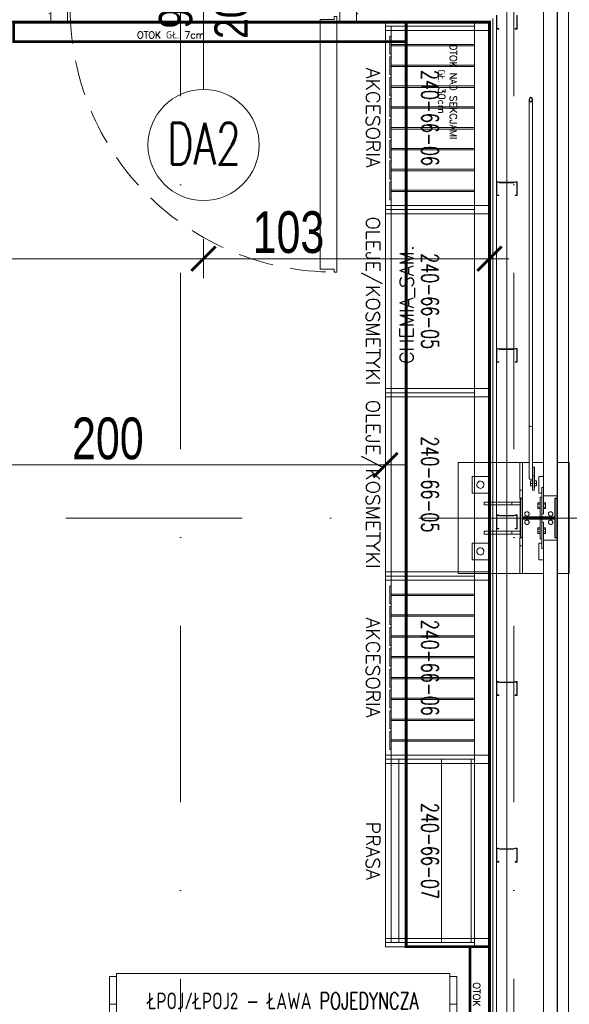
# Model space of a CAD drawing. Header units: millimetres. Extents: x -13532 to 2392, y -5241 to 5322.
# Tile 198 of 256: x -10502 to -10304, y 1663 to 2017. Entities that reach past the tile are written whole.
import ezdxf
from ezdxf.enums import TextEntityAlignment as Align

# ---------------------------------------------------------------- set-up
doc = ezdxf.new("R2010")
doc.units = ezdxf.units.MM
doc.linetypes.add('DASHED', pattern=[19.05, 12.7, -6.35])
doc.linetypes.add('KRESKAKROPKA2', pattern=[12.7, 6.35, -3.175, 0, -3.175])
doc.layers.get('0').update_dxf_attribs({"lineweight": 9, "true_color": 0x939393})
doc.layers.get('Defpoints').update_dxf_attribs({"true_color": 0xdae6d4})
for name, color, linetype, lineweight in [('! stolarka nowa', 5, 'Continuous', 13), ('cz-gr', 122, 'Continuous', 30), ('cz-sr', 150, 'Continuous', 15), ('GK - ŚRODEK - AGP1', 32, 'Continuous', 5), ('TS_INNE_OBIEKTY', 204, 'Continuous', 30)]:
    doc.layers.add(name, color=color, linetype=linetype, lineweight=lineweight)
for name, color, linetype, lineweight, true_color in [('a___wymiary', 7, 'Continuous', 5, 0x666666), ('batting - AGP1', 7, 'Continuous', 5, 0xadadad), ('drzwi - AGP1', 7, 'Continuous', 13, 0x7f7f7f), ('KONSTRUKCJA - CIE - AGP1', 7, 'Continuous', 5, 0xbfbfbf), ('Meble - AGP1', 7, 'Continuous', 15, 0x999999), ('MEBLE PKN', 7, 'Continuous', 9, 0xa0a0a0), ('OPIS - AGP1', 7, 'Continuous', 0, 0x7f7f7f), ('OPISY - AGP1', 7, 'Continuous', 5, 0x000000), ('OSI', 7, 'KRESKAKROPKA2', 5, 0x7f7f7f), ('profil - AGP1', 7, 'Continuous', 5, 0x3f3f3f), ('wymiary', 7, 'Continuous', 5, 0x7f7f7f), ('WYMIARY - AGP1', 7, 'Continuous', 5, 0x716d5a), ('zigzag - AGP1', 7, 'Continuous', 9, 0xa5a5a5)]:
    doc.layers.add(name, color=color, linetype=linetype, lineweight=lineweight, true_color=true_color)
doc.styles.add('ARIAL', font='arial.ttf', dxfattribs={"width": 0.8})
doc.styles.add('ARIAL NARROW', font='ARIALN.TTF', dxfattribs={"width": 0.9})
doc.styles.add('JACEK_07', font='simplex.shx', dxfattribs={"width": 0.7})
doc.styles.add('RomanS', font='simplex.shx')
doc.styles.add('ROMANS15', font='simplex.shx', dxfattribs={"width": 0.9, "height": 15})
doc.linetypes.add('BATTING', pattern='A,0.0001,-0.1,[134,ltypeshp.shx,S=0.1,R=0,X=-0.1,Y=0],-0.2,[134,ltypeshp.shx,S=0.1,R=180,X=0.1,Y=0],-0.1', length=0.4001)
doc.linetypes.add('ZIGZAG', pattern='A,0.00254,-5.08,[131,ltypeshp.shx,S=5.08,R=0,X=-5.08,Y=0],-10.16,[131,ltypeshp.shx,S=5.08,R=180,X=5.08,Y=0],-5.08', length=20.32254)
doc.dimstyles.new('wymiary agp1', dxfattribs={"dimtxt": 15, "dimasz": 5, "dimexe": 5, "dimexo": 5, "dimgap": 1.8, "dimtad": 1, "dimdec": 3, "dimrnd": 0.5, "dimdsep": 46, "dimtxsty": 'ARIAL NARROW', "dimblk": 'znacznik', "dimcen": 1.5, "dimse1": 1, "dimse2": 1, "dimclrd": 256, "dimclre": 256, "dimazin": 0, "dimtfac": 1, "dimtdec": 3, "dimtmove": 1, "dimatfit": 3, "dimldrblk": 'znacznik', "dimfxl": 1000, "dimfxlon": 1, "dimlwd": -1, "dimarcsym": 0})

# ---------------------------------------------------------------- blocks, each defined once
blk = doc.blocks.new('*U170')
at = {"layer": '! stolarka nowa'}
for p in [(0, 3), (0, 0), (0, -3)]:
    blk.add_point(p, dxfattribs=at)
for p, q in [((0.5, 3), (0.5, -3)), ((7.5, 3), (0.5, 3)), ((6.5, -3), (6.5, 2)), ((6.5, 2), (7.5, 2)), ((7.5, 2), (7.5, 3)), ((103.5, 2), (103.5, 3)), ((103.5, 3), (110.5, 3)), ((103.5, 2), (104.5, 2)), ((104.5, 2), (104.5, -3)), ((110.5, 3), (110.5, -3)), ((0.5, -3), (6.5, -3)), ((102.5, -2), (97.5, -2)), ((97.5, -2), (97.5, -92)), ((102.5, -1), (102.5, -2)), ((103.5, -1), (102.5, -1)), ((103.5, -93), (103.5, -1)), ((110.5, -3), (104.5, -3)), ((102.5, -92), (97.5, -92)), ((102.5, -93), (102.5, -92)), ((103.5, -93), (102.5, -93))]:
    blk.add_line(p, q)
at = {"linetype": 'DASHED'}
blk.add_arc((102.5, 2), 95, 180, 270, dxfattribs=at)
for p in [(111, 3), (111, 0), (111, -3)]:
    blk.add_point(p)
at = {"layer": 'OPIS - AGP1'}
blk.add_lwpolyline([(55.5, 27.26), (55.5, -27.26)], dxfattribs=at)
at = {"layer": 'OPIS - AGP1', "color": 7, "insert": (55.5, 2.13), "char_height": 12, "width": 10, "attachment_point": 5, "rotation": 90, "style": 'ARIAL'}
blk.add_mtext('\\pxqc;{\\fArial|b0|i0|c238|p0;90\\P200}', dxfattribs=at)
blk = doc.blocks.new('240-66-06')
at = {"layer": 'Meble - AGP1'}
for points in [[(64.5, 5), (64.5, -32), (67.5, -32), (67.5, 5), (64.5, 5)], [(64.5, 5), (67.5, 5), (67.5, 0), (64.5, 0)], [(66, 0), (0, 0), (0, -30), (66, -30)], [(3.5, -30.5), (10, -30.5), (10, -30), (3.5, -30)], [(11, -30.5), (17.5, -30.5), (17.5, -30), (11, -30)], [(18.5, -30.5), (25, -30.5), (25, -30), (18.5, -30)], [(26, -30.5), (32.5, -30.5), (32.5, -30), (26, -30)], [(33.5, -30.5), (40, -30.5), (40, -30), (33.5, -30)], [(41, -30.5), (47.5, -30.5), (47.5, -30), (41, -30)], [(48.5, -30.5), (55, -30.5), (55, -30), (48.5, -30)], [(56, -30.5), (62.5, -30.5), (62.5, -30), (56, -30)]]:
    blk.add_lwpolyline(points, close=True, dxfattribs=at)
for points in [[(0, 0), (66, 0), (66, -32), (0, -32), (0, 0)], [(0, 0), (66, 0), (66, -32), (0, -32), (0, 0)], [(6.5, 0), (6.5, -30), (7, -30), (7, 0)], [(14, 0), (14, -30), (14.5, -30), (14.5, 0)], [(21.5, 0), (21.5, -30), (22, -30), (22, 0)], [(29, 0), (29, -30), (29.5, -30), (29.5, 0)], [(36.5, 0), (36.5, -30), (37, -30), (37, 0)], [(44, 0), (44, -30), (44.5, -30), (44.5, 0)], [(51.5, 0), (51.5, -30), (52, -30), (52, 0)], [(59, 0), (59, -30), (59.5, -30), (59.5, 0)]]:
    blk.add_lwpolyline(points, dxfattribs=at)
at = {"layer": 'Meble - AGP1', "insert": (33, -16), "char_height": 6, "width": 66, "attachment_point": 5, "style": 'JACEK_07'}
blk.add_mtext('240-66-06', dxfattribs=at)
at = {"layer": 'Meble - AGP1', "style": 'RomanS'}
blk.add_attdef('KATEGORIA', text='', height=5, dxfattribs=at).set_placement((33, -34), align=Align.TOP_CENTER)
blk = doc.blocks.new('*U197')
at = {"layer": 'Meble - AGP1'}
blk.add_lwpolyline([(-1.5, 0), (-1.5, -37), (1.5, -37), (1.5, 0), (-1.5, 0), (-1.5, -5), (1.5, -5)], dxfattribs=at)
ref = blk.add_blockref('240-66-06', (0, -5), dxfattribs=at)
ref.add_attrib('KATEGORIA', 'AKCESORIA', dxfattribs={"layer": '0', "height": 5, "style": 'RomanS'}).set_placement((33, -39), align=Align.TOP_CENTER)
blk = doc.blocks.new('240-66-07')
at = {"layer": 'Meble - AGP1'}
for p, q in [((0, -1.15), (66, -1.15)), ((0, -11.88), (66, -11.88)), ((0, -27.26), (66, -27.26))]:
    blk.add_line(p, q, dxfattribs=at)
for points in [[(64.5, 5), (64.5, -32), (67.5, -32), (67.5, 5), (64.5, 5)], [(67.5, 5), (64.5, 5), (64.5, 0), (67.5, 0)], [(0, 0), (66, 0), (66, -30), (0, -30)]]:
    blk.add_lwpolyline(points, close=True, dxfattribs=at)
blk.add_lwpolyline([(0, 0), (66, 0), (66, -32), (0, -32), (0, 0)], dxfattribs=at)
at = {"layer": 'Meble - AGP1', "insert": (33, -16), "char_height": 6, "width": 66, "attachment_point": 5, "style": 'JACEK_07'}
blk.add_mtext('240-66-07', dxfattribs=at)
at = {"layer": 'Meble - AGP1', "style": 'RomanS'}
blk.add_attdef('KATEGORIA', text='', height=5, dxfattribs=at).set_placement((33, -34), align=Align.TOP_CENTER)
blk = doc.blocks.new('*U177')
at = {"layer": 'Meble - AGP1'}
blk.add_lwpolyline([(-1.5, 0), (-1.5, -37), (1.5, -37), (1.5, 0), (-1.5, 0), (-1.5, -5), (1.5, -5)], dxfattribs=at)
ref = blk.add_blockref('240-66-07', (0, -5), dxfattribs=at)
ref.add_attrib('KATEGORIA', 'PRASA', dxfattribs={"layer": '0', "height": 5, "style": 'RomanS'}).set_placement((33, -39), align=Align.TOP_CENTER)
blk = doc.blocks.new('240-66-05')
at = {"layer": 'Meble - AGP1'}
for points in [[(64.5, 5), (64.5, -32), (67.5, -32), (67.5, 5), (64.5, 5)], [(67.5, 5), (64.5, 5), (64.5, 0), (67.5, 0)], [(66, 0), (0, 0), (0, -30), (66, -30)]]:
    blk.add_lwpolyline(points, close=True, dxfattribs=at)
blk.add_lwpolyline([(0, 0), (66, 0), (66, -32), (0, -32), (0, 0)], dxfattribs=at)
blk.add_lwpolyline([(0, 0), (66, 0), (66, -32), (0, -32), (0, 0)], dxfattribs=at)
at = {"layer": 'Meble - AGP1', "insert": (33, -16), "char_height": 6, "width": 66, "attachment_point": 5, "style": 'JACEK_07'}
blk.add_mtext('240-66-05', dxfattribs=at)
at = {"layer": 'Meble - AGP1', "style": 'RomanS'}
blk.add_attdef('KATEGORIA', text='', height=5, dxfattribs=at).set_placement((33, -34), align=Align.TOP_CENTER)
blk = doc.blocks.new('*U184')
at = {"layer": 'Meble - AGP1'}
blk.add_lwpolyline([(-1.5, 0), (-1.5, -37), (1.5, -37), (1.5, 0), (-1.5, 0), (-1.5, -5), (1.5, -5)], dxfattribs=at)
ref = blk.add_blockref('240-66-05', (0, -5), dxfattribs=at)
ref.add_attrib('KATEGORIA', 'OLEJE/KOSMETYKI', dxfattribs={"layer": '0', "height": 5, "style": 'RomanS'}).set_placement((33, -39), align=Align.TOP_CENTER)
blk = doc.blocks.new('*U194')
at = {"layer": 'Meble - AGP1'}
for p, q in [((0, 0), (0, -66.05)), ((120, 0), (0, 0)), ((120, 0), (120, -66.05)), ((-2.5, -1), (0, -1)), ((-2.5, -1), (-2.5, -6.35)), ((122.5, -1), (120, -1)), ((122.5, -1), (120, -1)), ((122.5, -1), (122.5, -6.35)), ((-2.5, -48.08), (-2.5, -6.35)), ((122.5, -48.08), (122.5, -6.35)), ((-2.5, -11), (0, -11)), ((122.5, -11), (120, -11)), ((0, -19.63), (120, -19.63)), ((-3.5, -34.59), (-2.5, -34.59)), ((-2.5, -34.59), (-3.5, -34.59)), ((-3.5, -34.59), (-3.5, -38.56)), ((123.5, -34.59), (122.5, -34.59)), ((122.5, -34.59), (123.5, -34.59)), ((123.5, -34.59), (123.5, -38.56)), ((-3.5, -38.56), (-2.5, -38.56)), ((123.5, -38.56), (122.5, -38.56)), ((-2.5, -41.59), (0, -41.59)), ((0, -41.59), (-2.5, -41.59)), ((122.5, -41.59), (120, -41.59)), ((120, -41.59), (122.5, -41.59)), ((-2.5, -48.08), (0, -48.08)), ((122.5, -48.08), (120, -48.08)), ((120, -66.05), (0, -66.05))]:
    blk.add_line(p, q, dxfattribs=at)
at = {"layer": 'Meble - AGP1', "insert": (60, -9.81), "char_height": 6, "width": 120, "attachment_point": 5, "style": 'JACEK_07'}
blk.add_mtext('ŁPOJ/ŁPOJ2 - ŁAWA POJEDYNCZA', dxfattribs=at)
blk = doc.blocks.new('*U314')
at = {"linetype": 'DASHED', "const_width": 1}
blk.add_lwpolyline([(-25, 0), (308, 0), (308, -30), (-25, -30)], close=True, dxfattribs=at)
at = {"insert": (0, -15.12), "char_height": 2.5, "width": 50, "attachment_point": 5, "style": 'RomanS'}
blk.add_mtext('OTOK NAD SEKCJAMI \\PGŁ. 30cm', dxfattribs=at)
blk = doc.blocks.new('*U723')
at = {"linetype": 'DASHED', "const_width": 1}
blk.add_lwpolyline([(-25, 0), (570.61, 0), (570.61, -7), (-25, -7)], close=True, dxfattribs=at)
at = {"insert": (0, -4.62), "char_height": 2.5, "width": 50, "attachment_point": 5, "style": 'RomanS'}
blk.add_mtext('OTOK GŁ. 7cm', dxfattribs=at)
blk = doc.blocks.new('znacznik')
at = {"layer": 'a___wymiary'}
for p, q in [((0, 1.394), (0, -1.394)), ((1.394, 0), (-1.394, 0))]:
    blk.add_line(p, q, dxfattribs=at)
at = {"layer": 'a___wymiary', "const_width": 0.2}
blk.add_lwpolyline([(0.876, 0.876), (-0.876, -0.876)], dxfattribs=at)
blk = doc.blocks.new('*D545')
at = {"layer": 'Defpoints', "color": 0}
for p in [(-10493.51, 2105.68), (-10503.51, 1997.19), (-10493.51, 1997.09)]:
    blk.add_point(p, dxfattribs=at)
at = {"layer": 'WYMIARY - AGP1'}
for p, q in [((-10503.51, 2105.68), (-10530.15, 2105.68)), ((-10508.51, 2105.68), (-10513.51, 2105.68)), ((-10503.51, 2105.68), (-10493.51, 2105.68)), ((-10488.51, 2105.68), (-10483.51, 2105.68))]:
    blk.add_line(p, q, dxfattribs=at)
at = {"layer": 'WYMIARY - AGP1', "xscale": 5, "yscale": 5, "zscale": 5}
blk.add_blockref('znacznik', (-10503.51, 2105.68), dxfattribs=at)
at = {"layer": 'WYMIARY - AGP1', "xscale": 5, "yscale": 5, "zscale": 5, "rotation": 180}
blk.add_blockref('znacznik', (-10493.51, 2105.68), dxfattribs=at)
at = {"layer": 'WYMIARY - AGP1', "color": 18, "true_color": 0x000000, "insert": (-10520.96, 2115.14), "char_height": 15, "attachment_point": 5, "style": 'ARIAL NARROW'}
blk.add_mtext('10', dxfattribs=at)
blk = doc.blocks.new('*D546')
at = {"layer": 'Defpoints', "color": 0}
for p in [(-10436.01, 2105.68), (-10436.01, 2046.72), (-10493.51, 1997.09)]:
    blk.add_point(p, dxfattribs=at)
at = {"layer": 'WYMIARY - AGP1'}
blk.add_line((-10488.51, 2105.68), (-10441.01, 2105.68), dxfattribs=at)
at = {"layer": 'WYMIARY - AGP1', "xscale": 5, "yscale": 5, "zscale": 5, "rotation": 180}
blk.add_blockref('znacznik', (-10493.51, 2105.68), dxfattribs=at)
at = {"layer": 'WYMIARY - AGP1', "xscale": 5, "yscale": 5, "zscale": 5}
blk.add_blockref('znacznik', (-10436.01, 2105.68), dxfattribs=at)
at = {"layer": 'WYMIARY - AGP1', "color": 18, "true_color": 0x000000, "insert": (-10472.04, 2115.11), "char_height": 15, "attachment_point": 5, "style": 'ARIAL NARROW'}
blk.add_mtext('57.5', dxfattribs=at)
blk = doc.blocks.new('*D548')
at = {"layer": 'Defpoints', "color": 0}
for p in [(-10300.71, 2105.68), (-10308.71, 2017.85), (-10300.71, 1984.32)]:
    blk.add_point(p, dxfattribs=at)
at = {"layer": 'WYMIARY - AGP1'}
for p, q in [((-10313.71, 2105.68), (-10318.71, 2105.68)), ((-10308.71, 2105.68), (-10300.71, 2105.68)), ((-10300.71, 2105.68), (-10271.18, 2105.68)), ((-10295.71, 2105.68), (-10290.71, 2105.68))]:
    blk.add_line(p, q, dxfattribs=at)
at = {"layer": 'WYMIARY - AGP1', "xscale": 5, "yscale": 5, "zscale": 5}
blk.add_blockref('znacznik', (-10308.71, 2105.68), dxfattribs=at)
at = {"layer": 'WYMIARY - AGP1', "xscale": 5, "yscale": 5, "zscale": 5, "rotation": 180}
blk.add_blockref('znacznik', (-10300.71, 2105.68), dxfattribs=at)
at = {"layer": 'WYMIARY - AGP1', "color": 18, "true_color": 0x000000, "insert": (-10276.62, 2115.14), "char_height": 15, "attachment_point": 5, "style": 'ARIAL NARROW'}
blk.add_mtext('8', dxfattribs=at)
blk = doc.blocks.new('*D549')
at = {"layer": 'Defpoints', "color": 0}
for p in [(-10082.84, 2105.68), (-10082.84, 2051.55), (-10301.11, 1984.32)]:
    blk.add_point(p, dxfattribs=at)
at = {"layer": 'WYMIARY - AGP1'}
blk.add_line((-10296.11, 2105.68), (-10087.84, 2105.68), dxfattribs=at)
at = {"layer": 'WYMIARY - AGP1', "xscale": 5, "yscale": 5, "zscale": 5, "rotation": 180}
blk.add_blockref('znacznik', (-10301.11, 2105.68), dxfattribs=at)
at = {"layer": 'WYMIARY - AGP1', "xscale": 5, "yscale": 5, "zscale": 5}
blk.add_blockref('znacznik', (-10082.84, 2105.68), dxfattribs=at)
at = {"layer": 'WYMIARY - AGP1', "color": 18, "true_color": 0x000000, "insert": (-10191.97, 2115.14), "char_height": 15, "attachment_point": 5, "style": 'ARIAL NARROW'}
blk.add_mtext('218.5', dxfattribs=at)
blk = doc.blocks.new('*D556')
at = {"layer": 'Defpoints', "color": 0}
for p in [(-10436.01, 1993.84), (-11450.61, 1967.16), (-10436.01, 1931.27)]:
    blk.add_point(p, dxfattribs=at)
at = {"layer": 'WYMIARY - AGP1'}
blk.add_line((-11445.61, 1931.27), (-10441.01, 1931.27), dxfattribs=at)
at = {"layer": 'WYMIARY - AGP1', "xscale": 5, "yscale": 5, "zscale": 5, "rotation": 180}
blk.add_blockref('znacznik', (-11450.61, 1931.27), dxfattribs=at)
at = {"layer": 'WYMIARY - AGP1', "xscale": 5, "yscale": 5, "zscale": 5}
blk.add_blockref('znacznik', (-10436.01, 1931.27), dxfattribs=at)
at = {"layer": 'WYMIARY - AGP1', "color": 18, "true_color": 0x000000, "insert": (-10877.68, 1940.73), "char_height": 15, "attachment_point": 5, "style": 'ARIAL NARROW'}
blk.add_mtext('1014.5', dxfattribs=at)
blk = doc.blocks.new('*D557')
at = {"layer": 'Defpoints', "color": 0}
for p in [(-10436.01, 1989.44), (-10333.11, 1969.2), (-10333.11, 1931.27)]:
    blk.add_point(p, dxfattribs=at)
at = {"layer": 'WYMIARY - AGP1'}
blk.add_line((-10431.01, 1931.27), (-10338.11, 1931.27), dxfattribs=at)
at = {"layer": 'WYMIARY - AGP1', "xscale": 5, "yscale": 5, "zscale": 5, "rotation": 180}
blk.add_blockref('znacznik', (-10436.01, 1931.27), dxfattribs=at)
at = {"layer": 'WYMIARY - AGP1', "xscale": 5, "yscale": 5, "zscale": 5}
blk.add_blockref('znacznik', (-10333.11, 1931.27), dxfattribs=at)
at = {"layer": 'WYMIARY - AGP1', "color": 18, "true_color": 0x000000, "insert": (-10405.46, 1940.73), "char_height": 15, "attachment_point": 5, "style": 'ARIAL NARROW'}
blk.add_mtext('103', dxfattribs=at)
blk = doc.blocks.new('*D562')
at = {"layer": 'Defpoints', "color": 0}
for p in [(-10370.51, 1856.98), (-10370.51, 1853.17), (-10570.39, 1842.99)]:
    blk.add_point(p, dxfattribs=at)
at = {"layer": 'WYMIARY - AGP1'}
blk.add_line((-10565.39, 1856.98), (-10375.51, 1856.98), dxfattribs=at)
at = {"layer": 'WYMIARY - AGP1', "xscale": 5, "yscale": 5, "zscale": 5, "rotation": 180}
blk.add_blockref('znacznik', (-10570.39, 1856.98), dxfattribs=at)
at = {"layer": 'WYMIARY - AGP1', "xscale": 5, "yscale": 5, "zscale": 5}
blk.add_blockref('znacznik', (-10370.51, 1856.98), dxfattribs=at)
at = {"layer": 'WYMIARY - AGP1', "color": 18, "true_color": 0x000000, "insert": (-10470.45, 1866.44), "char_height": 15, "attachment_point": 5, "style": 'ARIAL NARROW'}
blk.add_mtext('200', dxfattribs=at)
blk = doc.blocks.new('osi')
at = {"layer": 'OSI', "ltscale": 10}
for p, q in [((-10444.41, 845.85), (-10444.41, 3158.85)), ((-10324.44, 845.85), (-10324.44, 3158.85)), ((-11756.72, 1837.85), (-9340.14, 1837.85))]:
    blk.add_line(p, q, dxfattribs=at)
blk = doc.blocks.new('konstrukcja 2025.01.09')
at = {"layer": 'KONSTRUKCJA - CIE - AGP1', "linetype": 'Continuous'}
for p, q in [((2955.85, 7144.36), (2955.85, 6800.37)), ((2950.85, 6803.37), (2950.85, 7141.36)), ((2945.8, 6825.66), (2945.8, 6943.03)), ((2947, 6825.66), (2947, 6943.03)), ((2945.8, 6806.69), (2945.8, 6825.66)), ((2945.8, 6825.66), (2945.98, 6825.32)), ((2945.98, 6825.32), (2945.8, 6825.66)), ((2945.98, 6825.32), (2946.4, 6825.18)), ((2946.4, 6825.18), (2945.98, 6825.32)), ((2946.4, 6825.18), (2946.83, 6825.32)), ((2946.83, 6825.32), (2946.4, 6825.18)), ((2946.83, 6825.32), (2947, 6825.66)), ((2947, 6825.66), (2946.83, 6825.32)), ((2947, 6807.56), (2947, 6825.66)), ((2920.19, 6812.36), (2942.4, 6812.36)), ((2920.19, 6812.36), (2920.19, 6772.36)), ((2942.4, 6812.36), (2942.4, 6799.36)), ((2943.4, 6812.36), (2942.4, 6812.36)), ((2943.4, 6812.36), (2945.8, 6812.36)), ((2943.4, 6799.36), (2943.4, 6812.36)), ((2947, 6812.36), (2950.85, 6812.36)), ((2955.85, 6812.36), (2960.19, 6812.36)), ((2960.19, 6772.36), (2960.19, 6812.36)), ((2947, 6807.56), (2947.02, 6810.72)), ((2947.02, 6810.72), (2947.62, 6810.72)), ((2947.62, 6810.72), (2947.6, 6807.55)), ((2947.61, 6805.52), (2947.62, 6810.72)), ((2931.19, 6807.36), (2925.19, 6807.36)), ((2925.19, 6807.36), (2925.19, 6801.36)), ((2931.19, 6801.36), (2931.19, 6807.36)), ((2945.98, 6806.35), (2945.8, 6806.69)), ((2946.4, 6806.22), (2945.98, 6806.35)), ((2946.26, 6805.76), (2947, 6805.76)), ((2946.26, 6805.76), (2946.26, 6804.87)), ((2946.83, 6806.35), (2946.4, 6806.22)), ((2946.83, 6806.35), (2947, 6806.69)), ((2947.6, 6807.55), (2947, 6807.56)), ((2947, 6802.36), (2947, 6807.56)), ((2947.6, 6807.55), (2947.6, 6802.35)), ((2947.6, 6805.55), (2947.61, 6805.55)), ((2947.6, 6805.55), (2947.61, 6805.55)), ((2948.36, 6805.76), (2947.61, 6805.76)), ((2947.61, 6805.76), (2947.61, 6804.87)), ((2947.61, 6803.41), (2947.61, 6805.52)), ((2948.36, 6804.87), (2948.36, 6805.76)), ((2949.19, 6801.36), (2949.19, 6807.36)), ((2949.19, 6807.36), (2950.85, 6807.36)), ((2942.4, 6802.36), (2943.4, 6802.36)), ((2946.26, 6804.87), (2947, 6804.87)), ((2946.26, 6804.87), (2946.26, 6803.96)), ((2947, 6803.96), (2946.26, 6803.96)), ((2946.26, 6803.96), (2946.26, 6803.95)), ((2946.26, 6803.95), (2947, 6803.95)), ((2947.6, 6802.35), (2947, 6802.36)), ((2947.6, 6804.16), (2947.61, 6804.16)), ((2947.6, 6804.16), (2947.61, 6804.16)), ((2947.6, 6802.62), (2947.61, 6803.41)), ((2947.6, 6802.35), (2947.6, 6802.62)), ((2948.36, 6804.87), (2947.61, 6804.87)), ((2947.61, 6804.87), (2947.61, 6803.96)), ((2948.36, 6803.96), (2947.61, 6803.96)), ((2947.61, 6803.96), (2947.61, 6803.95)), ((2948.36, 6803.95), (2947.61, 6803.95)), ((2948.36, 6803.96), (2948.36, 6804.87)), ((2948.36, 6803.96), (2948.36, 6803.95)), ((2950.25, 6803.37), (2950.25, 6793.86)), ((2950.25, 6803.37), (2950.85, 6803.37)), ((2950.85, 6803.37), (2950.85, 6793.86)), ((2925.19, 6801.36), (2931.19, 6801.36)), ((2942.55, 6798.11), (2929.55, 6798.11)), ((2929.55, 6798.11), (2929.55, 6797.11)), ((2939.55, 6797.11), (2939.55, 6798.11)), ((2942.4, 6799.36), (2942.55, 6799.36)), ((2948.86, 6797.9), (2949.65, 6797.9)), ((2948.86, 6795.83), (2948.86, 6797.9)), ((2950.25, 6801.36), (2949.19, 6801.36)), ((2949.65, 6799.86), (2949.65, 6792.66)), ((2949.65, 6799.86), (2950.25, 6799.86)), ((2950.25, 6799.86), (2950.25, 6792.66)), ((2955.85, 6800.37), (2950.85, 6800.37)), ((2951.65, 6797.9), (2950.85, 6797.9)), ((2951.65, 6795.83), (2951.65, 6797.9)), ((2942.55, 6797.11), (2929.55, 6797.11)), ((2948.86, 6797.38), (2949.65, 6797.38)), ((2948.86, 6796.34), (2949.65, 6796.34)), ((2949.65, 6795.83), (2948.86, 6795.83)), ((2950.85, 6797.38), (2951.65, 6797.38)), ((2950.85, 6796.34), (2951.65, 6796.34)), ((2950.85, 6795.83), (2951.65, 6795.83)), ((2949.65, 6792.66), (2950.25, 6792.66)), ((2950.25, 6792.07), (2949.65, 6792.07)), ((2949.65, 6784.87), (2949.65, 6792.07)), ((2950.25, 6793.86), (2950.85, 6793.86)), ((2950.25, 6784.87), (2950.25, 6792.07)), ((2950.85, 6790.87), (2950.25, 6790.87)), ((2950.25, 6781.36), (2950.25, 6790.87)), ((2950.85, 6781.36), (2950.85, 6790.87)), ((2942.55, 6787.61), (2929.55, 6787.61)), ((2929.55, 6787.61), (2929.55, 6786.61)), ((2939.55, 6786.61), (2939.55, 6787.61)), ((2948.86, 6788.9), (2949.65, 6788.9)), ((2948.86, 6786.83), (2948.86, 6788.9)), ((2948.86, 6788.38), (2949.65, 6788.38)), ((2948.86, 6787.35), (2949.65, 6787.35)), ((2951.65, 6788.9), (2950.85, 6788.9)), ((2950.85, 6788.38), (2951.65, 6788.38)), ((2950.85, 6787.35), (2951.65, 6787.35)), ((2951.65, 6786.83), (2951.65, 6788.9)), ((2942.55, 6786.61), (2929.55, 6786.61)), ((2942.4, 6785.36), (2942.55, 6785.36)), ((2942.4, 6785.36), (2942.4, 6772.37)), ((2943.4, 6772.37), (2943.4, 6785.36)), ((2949.65, 6786.83), (2948.86, 6786.83)), ((2950.25, 6784.87), (2949.65, 6784.87)), ((2950.85, 6786.83), (2951.65, 6786.83)), ((2950.85, 6784.36), (2955.85, 6784.36)), ((2955.85, 6784.36), (2955.85, 6447.07)), ((2931.19, 6783.36), (2925.19, 6783.36)), ((2925.19, 6783.36), (2925.19, 6777.36)), ((2931.19, 6777.36), (2931.19, 6783.36)), ((2942.4, 6782.37), (2943.4, 6782.37)), ((2950.25, 6783.36), (2949.19, 6783.36)), ((2949.19, 6783.36), (2949.19, 6777.36)), ((2950.85, 6781.36), (2950.25, 6781.36)), ((2950.85, 6450.07), (2950.85, 6781.36)), ((2925.19, 6777.36), (2931.19, 6777.36)), ((2949.19, 6777.36), (2950.85, 6777.36)), ((2920.19, 6772.36), (2942.4, 6772.36)), ((2942.4, 6772.37), (2943.4, 6772.37)), ((2943.4, 6772.36), (2950.85, 6772.36)), ((2955.85, 6772.36), (2960.19, 6772.36))]:
    blk.add_line(p, q, dxfattribs=at)
for centre, radius, start, end in [((2928.19, 6804.36), 1.3, 108, 288), ((2928.19, 6804.36), 1.3, 108, 288), ((2928.19, 6804.36), 1.3, 288, 108), ((2928.19, 6804.36), 1.3, 288, 108), ((2944.95, 6793.86), 0.8, 18, 198), ((2944.95, 6793.86), 0.8, 18, 198), ((2953.45, 6793.86), 0.8, 18, 198), ((2953.45, 6793.86), 0.8, 18, 198), ((2944.95, 6790.86), 0.8, 18, 198), ((2944.95, 6790.86), 0.8, 18, 198), ((2944.95, 6793.86), 0.8, 198, 18), ((2944.95, 6793.86), 0.8, 198, 18), ((2944.95, 6790.86), 0.8, 198, 18), ((2944.95, 6790.86), 0.8, 198, 18), ((2953.45, 6790.86), 0.8, 18, 198), ((2953.45, 6790.86), 0.8, 18, 198), ((2953.45, 6793.86), 0.8, 198, 18), ((2953.45, 6793.86), 0.8, 198, 18), ((2953.45, 6790.86), 0.8, 198, 18), ((2953.45, 6790.86), 0.8, 198, 18), ((2928.19, 6780.36), 1.3, 108, 288), ((2928.19, 6780.36), 1.3, 108, 288), ((2928.19, 6780.36), 1.3, 288, 108), ((2928.19, 6780.36), 1.3, 288, 108)]:
    blk.add_arc(centre, radius, start, end, dxfattribs=at)
at = {"layer": 'TS_INNE_OBIEKTY', "linetype": 'Continuous'}
for p, q in [((2945.98, 6943.56), (2945.8, 6943.03)), ((2946.4, 6943.78), (2945.98, 6943.56)), ((2946.83, 6943.56), (2946.4, 6943.78)), ((2947, 6943.03), (2946.83, 6943.56)), ((2945.8, 6943.03), (2945.98, 6942.49)), ((2945.98, 6942.49), (2946.4, 6942.27)), ((2946.4, 6942.27), (2946.83, 6942.49)), ((2946.83, 6942.49), (2947, 6943.03)), ((2943.4, 6799.36), (2942.55, 6799.36)), ((2942.55, 6799.36), (2942.55, 6785.36)), ((2943.4, 6792.64), (2943.4, 6799.36)), ((2955.85, 6799.36), (2955, 6799.36)), ((2955, 6799.36), (2955, 6792.64)), ((2955.85, 6785.36), (2955.85, 6799.36)), ((2955, 6792.64), (2943.4, 6792.64)), ((2943.4, 6785.36), (2943.4, 6792.09)), ((2943.4, 6792.09), (2955, 6792.09)), ((2955, 6792.09), (2955, 6785.36)), ((2942.55, 6785.36), (2943.4, 6785.36)), ((2955, 6785.36), (2955.85, 6785.36))]:
    blk.add_line(p, q, dxfattribs=at)

msp = doc.modelspace()

# ---------------------------------------------------------------- linework, layer by layer
at = {"layer": 'batting - AGP1', "linetype": 'BATTING', "ltscale": 8}
msp.add_lwpolyline([(-10326.8566, 2624.8172), (-10326.8564, 1088.2212)], dxfattribs=at)
at = {"layer": 'cz-gr'}
for p, q in [((-10308.7069, 2218.8546), (-10308.7069, 1087.8541)), ((-10491.0091, 2016.4655), (-11398.6049, 2016.4655)), ((-10333.1066, 2016.4662), (-10381.0091, 2016.4661)), ((-10333.1066, 1087.8544), (-10333.1066, 2016.4662))]:
    msp.add_line(p, q, dxfattribs=at)
at = {"layer": 'GK - ŚRODEK - AGP1'}
for p, q in [((-10330.6066, 1087.8544), (-10330.6066, 2018.9662)), ((-10331.8566, 1087.8544), (-10331.8566, 2017.7162))]:
    msp.add_line(p, q, dxfattribs=at)
at = {"layer": 'Meble - AGP1', "linetype": 'DASHED', "const_width": 1}
msp.add_lwpolyline([(-10504.3939, 2016.466), (-10363.106, 2016.466), (-10363.106, 2009.466), (-10504.3939, 2009.466)], close=True, dxfattribs=at)
at = {"layer": 'OPIS - AGP1'}
msp.add_circle((-10436.0091, 1972.2098), 20, dxfattribs=at)
at = {"layer": 'profil - AGP1', "ltscale": 5}
for points in [[(-10330.6064, 2018.9661), (-10330.6063, 2013.9661), (-10329.8563, 2013.9661), (-10329.7861, 2013.9651), (-10329.736, 2014.0144), (-10329.736, 2014.0846), (-10329.7861, 2014.1339), (-10329.8563, 2014.1328), (-10330.4396, 2014.1328), (-10330.4398, 2018.7995)], [(-10323.2731, 2018.7996), (-10323.273, 2014.133), (-10323.8563, 2014.133), (-10323.9143, 2014.0867), (-10323.9143, 2014.0125), (-10323.8563, 2013.9663), (-10323.1063, 2013.9663), (-10323.1064, 2018.9663)]]:
    msp.add_lwpolyline(points, dxfattribs=at)
for points in [[(-10329.4064, 1958.7662), (-10329.9398, 1958.9661), (-10330.6064, 1958.9661), (-10330.6063, 1953.9661), (-10329.8563, 1953.9661), (-10329.7861, 1953.9651), (-10329.736, 1954.0144), (-10329.736, 1954.0846), (-10329.7861, 1954.1339), (-10329.8563, 1954.1328), (-10330.4396, 1954.1328), (-10330.4398, 1958.7995), (-10329.97, 1958.7995), (-10329.4366, 1958.5995), (-10324.2762, 1958.5996), (-10323.7429, 1958.7996), (-10323.2731, 1958.7996), (-10323.273, 1954.133), (-10323.8563, 1954.133), (-10323.9143, 1954.0867), (-10323.9143, 1954.0125), (-10323.8563, 1953.9663), (-10323.1063, 1953.9663), (-10323.1064, 1958.9663), (-10323.7731, 1958.9663), (-10324.3064, 1958.7663)], [(-10329.4064, 1898.7662), (-10329.9398, 1898.9661), (-10330.6064, 1898.9661), (-10330.6063, 1893.9661), (-10329.8563, 1893.9661), (-10329.7861, 1893.9651), (-10329.736, 1894.0144), (-10329.736, 1894.0846), (-10329.7861, 1894.1339), (-10329.8563, 1894.1328), (-10330.4396, 1894.1328), (-10330.4398, 1898.7995), (-10329.97, 1898.7995), (-10329.4366, 1898.5995), (-10324.2762, 1898.5996), (-10323.7429, 1898.7996), (-10323.2731, 1898.7996), (-10323.273, 1894.133), (-10323.8563, 1894.133), (-10323.9143, 1894.0867), (-10323.9143, 1894.0125), (-10323.8563, 1893.9663), (-10323.1063, 1893.9663), (-10323.1064, 1898.9663), (-10323.7731, 1898.9663), (-10324.3064, 1898.7663)], [(-10329.4064, 1838.7662), (-10329.9398, 1838.9661), (-10330.6064, 1838.9661), (-10330.6063, 1833.9661), (-10329.8563, 1833.9661), (-10329.7861, 1833.9651), (-10329.736, 1834.0144), (-10329.736, 1834.0846), (-10329.7861, 1834.1339), (-10329.8563, 1834.1328), (-10330.4396, 1834.1328), (-10330.4398, 1838.7995), (-10329.97, 1838.7995), (-10329.4366, 1838.5995), (-10324.2762, 1838.5996), (-10323.7429, 1838.7996), (-10323.2731, 1838.7996), (-10323.273, 1834.133), (-10323.8563, 1834.133), (-10323.9143, 1834.0867), (-10323.9143, 1834.0125), (-10323.8563, 1833.9663), (-10323.1063, 1833.9663), (-10323.1064, 1838.9663), (-10323.7731, 1838.9663), (-10324.3064, 1838.7663)], [(-10329.4064, 1778.7662), (-10329.9398, 1778.9661), (-10330.6064, 1778.9661), (-10330.6063, 1773.9661), (-10329.8563, 1773.9661), (-10329.7861, 1773.9651), (-10329.736, 1774.0144), (-10329.736, 1774.0846), (-10329.7861, 1774.1339), (-10329.8563, 1774.1328), (-10330.4396, 1774.1328), (-10330.4398, 1778.7995), (-10329.97, 1778.7995), (-10329.4366, 1778.5995), (-10324.2762, 1778.5996), (-10323.7429, 1778.7996), (-10323.2731, 1778.7996), (-10323.273, 1774.133), (-10323.8563, 1774.133), (-10323.9143, 1774.0867), (-10323.9143, 1774.0125), (-10323.8563, 1773.9663), (-10323.1063, 1773.9663), (-10323.1064, 1778.9663), (-10323.7731, 1778.9663), (-10324.3064, 1778.7663)], [(-10329.4064, 1718.7662), (-10329.9398, 1718.9661), (-10330.6064, 1718.9661), (-10330.6063, 1713.9661), (-10329.8563, 1713.9661), (-10329.7861, 1713.9651), (-10329.736, 1714.0144), (-10329.736, 1714.0846), (-10329.7861, 1714.1339), (-10329.8563, 1714.1328), (-10330.4396, 1714.1328), (-10330.4398, 1718.7995), (-10329.97, 1718.7995), (-10329.4366, 1718.5995), (-10324.2762, 1718.5996), (-10323.7429, 1718.7996), (-10323.2731, 1718.7996), (-10323.273, 1714.133), (-10323.8563, 1714.133), (-10323.9143, 1714.0867), (-10323.9143, 1714.0125), (-10323.8563, 1713.9663), (-10323.1063, 1713.9663), (-10323.1064, 1718.9663), (-10323.7731, 1718.9663), (-10324.3064, 1718.7663)]]:
    msp.add_lwpolyline(points, close=True, dxfattribs=at)
at = {"layer": 'zigzag - AGP1', "linetype": 'ZIGZAG', "ltscale": 0.6}
msp.add_line((-10304.7069, 2218.8546), (-10304.7069, 1087.8541), dxfattribs=at)

# ---------------------------------------------------------------- block references
at = {"layer": 'cz-sr'}
msp.add_blockref('osi', (0.0999, 0), dxfattribs=at)
at = {"layer": 'drzwi - AGP1', "color": 30, "linetype": 'Continuous', "lineweight": 18, "rotation": 359.9999999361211}
msp.add_blockref('*U170', (-10491.5091, 2019.4661), dxfattribs=at)
at = {"layer": 'Meble - AGP1', "rotation": 270}
for name, p in [('*U314', (-10333.106, 1991.4661)), ('*U723', (-10333.106, 1658.4661))]:
    msp.add_blockref(name, p, dxfattribs=at)
at = {"layer": 'MEBLE PKN', "rotation": 270}
for name, p in [('*U197', (-10333.5091, 2014.9661)), ('*U184', (-10333.5091, 1948.9661)), ('*U184', (-10333.5091, 1882.9661)), ('*U197', (-10333.5091, 1816.9661)), ('*U177', (-10333.5091, 1750.9661))]:
    msp.add_blockref(name, p, dxfattribs=at)
at = {"layer": 'MEBLE PKN'}
msp.add_blockref('*U194', (-10467.3929, 1673.7739), dxfattribs=at)
at = {"layer": 'wymiary'}
msp.add_blockref('konstrukcja 2025.01.09', (-13264.5595, -4954.5109), dxfattribs=at)

# ---------------------------------------------------------------- texts
at = {"style": 'RomanS'}
msp.add_attdef('CHEMIA_SAM.', text='PAPIEROSY', height=5, rotation=90, dxfattribs=at).set_placement((-10365.4017, 1914.7548), align=Align.TOP_CENTER)
at = {"layer": 'Meble - AGP1', "insert": (-10447.7935, 2011.8432), "char_height": 2.5, "width": 50, "attachment_point": 5, "style": 'RomanS'}
msp.add_mtext('OTOK GŁ. 7cm', dxfattribs=at)
at = {"layer": 'OPISY - AGP1', "style": 'ROMANS15', "width": 0.7}
msp.add_attdef('DA2', text='O1', height=15, rotation=359.999451, dxfattribs=at).set_placement((-10435.8235, 1965.187), align=Align.CENTER)

# ---------------------------------------------------------------- dimensions: what is measured, and where the dimension line sits
at = {"layer": 'WYMIARY - AGP1'}
for base, p1, p2, picture, middle in [((-10493.5091, 2105.6786), (-10503.5091, 1997.1876), (-10493.5091, 1997.0895), '*D545', (-10520.9646, 2105.6786)), ((-10436.0091, 2105.6786), (-10493.5091, 1997.0895), (-10436.0091, 2046.7223), '*D546', (-10472.0433, 2105.6786)), ((-10300.7069, 2105.6786), (-10308.7069, 2017.8541), (-10300.7069, 1984.3169), '*D548', (-10276.6233, 2105.6786)), ((-10436.0091, 1931.2743), (-11450.605, 1967.1583), (-10436.0091, 1993.8439), '*D556', (-10877.6837, 1931.2743)), ((-10333.10661, 1931.27426), (-10436.00908, 1989.44299), (-10333.10661, 1969.20332), '*D557', (-10405.45619, 1931.27426))]:
    dim = msp.add_linear_dim(base=base, p1=p1, p2=p2, dimstyle='wymiary agp1', override={"dimclrd": 256, "dimclre": 256}, dxfattribs=at)
    dim.commit()
    dim.dimension.update_dxf_attribs({"geometry": picture, "text_midpoint": middle, "dimtype": 160})
for base, p1, p2, picture, middle in [((-10082.838, 2105.6786), (-10301.1066, 1984.3169), (-10082.838, 2051.5483), '*D549', (-10191.9723, 2115.1371)), ((-10370.5091, 1856.9844), (-10570.3939, 1842.9915), (-10370.5091, 1853.1656), '*D562', (-10470.4515, 1866.443))]:
    dim = msp.add_linear_dim(base=base, p1=p1, p2=p2, dimstyle='wymiary agp1', override={"dimclrd": 256, "dimclre": 256}, dxfattribs=at)
    dim.commit()
    dim.dimension.update_dxf_attribs({"geometry": picture, "text_midpoint": middle})

doc.saveas('drawing.dxf')
